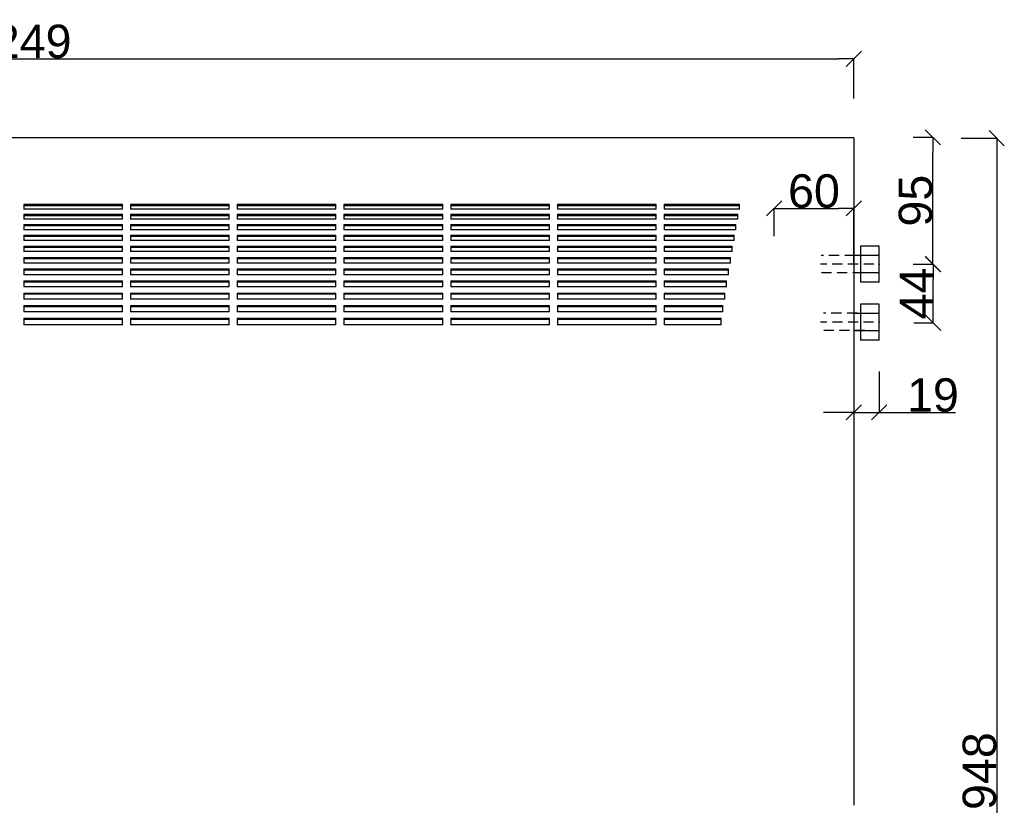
# Model space of a CAD drawing. Extents: x -170 to 4180, y -66 to 2750.
# Tile 3 of 6: x 625 to 1363, y 450 to 1039. Entities that reach past the tile are written whole.
import ezdxf

# ---------------------------------------------------------------- set-up
doc = ezdxf.new("R2010")
doc.units = 0
doc.header["$MEASUREMENT"] = 0
doc.linetypes.add('Achse', pattern=[11.5, 0, -4, 7.5, 0])
doc.layers.add('Viditelné hrany(ISO)', color=7, linetype='Continuous')
doc.layers.add('Čáry', color=7, linetype='Continuous')
doc.styles.add('GENERATED_STYLE_1', font='ARIAL.ttf')
doc.dimstyles.new('Peter', dxfattribs={"dimtxt": 25, "dimasz": 11.4, "dimexe": 0.18, "dimexo": 0, "dimgap": 0.09, "dimtad": 1, "dimdec": 0, "dimlfac": 0.9995, "dimzin": 0, "dimdsep": 46, "dimtxsty": 'GENERATED_STYLE_1', "dimblk": 'ARROWHEAD_6', "dimblk1": 'ARROWHEAD_6', "dimblk2": 'ARROWHEAD_6', "dimcen": 0.09, "dimclrd": 7, "dimclre": 7, "dimclrt": 7, "dimazin": 0, "dimtfac": 1, "dimtdec": 4, "dimtmove": 0, "dimatfit": 0, "dimfxl": 0, "dimtolj": 1, "dimtzin": 0, "dimarcsym": 0})

# ---------------------------------------------------------------- blocks, each defined once
blk = doc.blocks.new('ARROWHEAD_6')
at = {"color": 0, "linetype": 'Continuous'}
for p, q in [((0, 0), (-1, 0)), ((-0.5, -0.5), (0.5, 0.5))]:
    blk.add_line(p, q, dxfattribs=at)
blk = doc.blocks.new('*D81')
at = {"color": 7, "linetype": 'Continuous', "lineweight": -2}
for p, q in [((1330.48, 949.82), (1357.31, 949.82)), ((1357.13, 938.42), (1357.13, 12.81)), ((1330.48, 1.41), (1357.31, 1.41))]:
    blk.add_line(p, q, dxfattribs=at)
at = {"layer": 'Defpoints', "color": 0}
for p in [(1330.48, 949.82), (1330.48, 1.41), (1357.13, 1.41)]:
    blk.add_point(p, dxfattribs=at)
at = {"color": 7, "lineweight": -2, "xscale": 11.4, "yscale": 11.4, "zscale": 11.4}
for p, rotation in [((1357.13, 949.82), 90), ((1357.13, 1.41), 270)]:
    blk.add_blockref('ARROWHEAD_6', p, dxfattribs=dict(at, rotation=rotation))
at = {"color": 7, "linetype": 'Continuous', "lineweight": 0, "insert": (1344.28, 475.61), "char_height": 25, "attachment_point": 5, "rotation": 90, "style": 'GENERATED_STYLE_1'}
blk.add_mtext('\\A1;948', dxfattribs=at)
blk = doc.blocks.new('*D82')
at = {"color": 7, "linetype": 'Continuous', "lineweight": -2}
for p, q in [((0, 979.69), (0, 1009.57)), ((11.4, 1009.39), (1238.6, 1009.39)), ((1250, 979.69), (1250, 1009.57))]:
    blk.add_line(p, q, dxfattribs=at)
at = {"layer": 'Defpoints', "color": 0}
for p in [(1250, 1009.39), (0, 979.69), (1250, 979.69)]:
    blk.add_point(p, dxfattribs=at)
at = {"color": 7, "lineweight": -2, "xscale": 11.4, "yscale": 11.4, "zscale": 11.4, "rotation": 180}
blk.add_blockref('ARROWHEAD_6', (0, 1009.39), dxfattribs=at)
at = {"color": 7, "lineweight": -2, "xscale": 11.4, "yscale": 11.4, "zscale": 11.4}
blk.add_blockref('ARROWHEAD_6', (1250, 1009.39), dxfattribs=at)
at = {"color": 7, "linetype": 'Continuous', "lineweight": 0, "insert": (625, 1022.24), "char_height": 25, "attachment_point": 5, "style": 'GENERATED_STYLE_1'}
blk.add_mtext('\\A1;1249', dxfattribs=at)
blk = doc.blocks.new('*D94')
at = {"color": 7, "linetype": 'Continuous', "lineweight": -2}
for p, q in [((1294.57, 855.54), (1309.73, 855.54)), ((1309.55, 822.93), (1309.55, 844.14)), ((1294.97, 811.53), (1309.73, 811.53))]:
    blk.add_line(p, q, dxfattribs=at)
at = {"layer": 'Defpoints', "color": 0}
for p in [(1294.57, 855.54), (1309.55, 855.54), (1294.97, 811.53)]:
    blk.add_point(p, dxfattribs=at)
at = {"color": 7, "lineweight": -2, "xscale": 11.4, "yscale": 11.4, "zscale": 11.4}
for p, rotation in [((1309.55, 855.54), 90), ((1309.55, 811.53), 270)]:
    blk.add_blockref('ARROWHEAD_6', p, dxfattribs=dict(at, rotation=rotation))
at = {"color": 7, "linetype": 'Continuous', "lineweight": 0, "insert": (1296.96, 833.54), "char_height": 25, "attachment_point": 5, "rotation": 90, "style": 'GENERATED_STYLE_1'}
blk.add_mtext('\\A1;44', dxfattribs=at)
blk = doc.blocks.new('*D95')
at = {"color": 7, "linetype": 'Continuous', "lineweight": -2}
for p, q in [((1294.49, 950.54), (1309.42, 950.54)), ((1309.24, 866.94), (1309.24, 939.14)), ((1294.57, 855.54), (1309.42, 855.54))]:
    blk.add_line(p, q, dxfattribs=at)
at = {"layer": 'Defpoints', "color": 0}
for p in [(1294.49, 950.54), (1309.24, 950.54), (1294.57, 855.54)]:
    blk.add_point(p, dxfattribs=at)
at = {"color": 7, "lineweight": -2, "xscale": 11.4, "yscale": 11.4, "zscale": 11.4}
for p, rotation in [((1309.24, 950.54), 90), ((1309.24, 855.54), 270)]:
    blk.add_blockref('ARROWHEAD_6', p, dxfattribs=dict(at, rotation=rotation))
at = {"color": 7, "linetype": 'Continuous', "lineweight": 0, "insert": (1296.38, 903.04), "char_height": 25, "attachment_point": 5, "rotation": 90, "style": 'GENERATED_STYLE_1'}
blk.add_mtext('\\A1;95', dxfattribs=at)
blk = doc.blocks.new('*D96')
at = {"color": 7, "linetype": 'Continuous', "lineweight": -2}
for p, q in [((1190.36, 876.5), (1190.36, 897.46)), ((1201.76, 897.28), (1238.63, 897.28)), ((1250.03, 855.54), (1250.03, 897.46))]:
    blk.add_line(p, q, dxfattribs=at)
at = {"layer": 'Defpoints', "color": 0}
for p in [(1250.03, 897.28), (1190.36, 876.5), (1250.03, 855.54)]:
    blk.add_point(p, dxfattribs=at)
at = {"color": 7, "lineweight": -2, "xscale": 11.4, "yscale": 11.4, "zscale": 11.4, "rotation": 180}
blk.add_blockref('ARROWHEAD_6', (1190.36, 897.28), dxfattribs=at)
at = {"color": 7, "lineweight": -2, "xscale": 11.4, "yscale": 11.4, "zscale": 11.4}
blk.add_blockref('ARROWHEAD_6', (1250.03, 897.28), dxfattribs=at)
at = {"color": 7, "linetype": 'Continuous', "lineweight": 0, "insert": (1220.2, 910.13), "char_height": 25, "attachment_point": 5, "style": 'GENERATED_STYLE_1'}
blk.add_mtext('\\A1;60', dxfattribs=at)
blk = doc.blocks.new('*D102')
at = {"color": 7, "linetype": 'Continuous', "lineweight": -2}
for p, q in [((1250.07, 775.46), (1250.07, 744.25)), ((1269.07, 774.96), (1269.07, 744.25)), ((1250.07, 744.43), (1227.27, 744.43)), ((1250.07, 744.43), (1269.07, 744.43)), ((1269.07, 744.43), (1326.19, 744.43)), ((1269.07, 744.43), (1291.87, 744.43))]:
    blk.add_line(p, q, dxfattribs=at)
at = {"layer": 'Defpoints', "color": 0}
for p in [(1250.07, 775.46), (1269.07, 774.96), (1269.07, 744.43)]:
    blk.add_point(p, dxfattribs=at)
at = {"color": 7, "lineweight": -2, "xscale": 11.4, "yscale": 11.4, "zscale": 11.4}
blk.add_blockref('ARROWHEAD_6', (1250.07, 744.43), dxfattribs=at)
at = {"color": 7, "lineweight": -2, "xscale": 11.4, "yscale": 11.4, "zscale": 11.4, "rotation": 180}
blk.add_blockref('ARROWHEAD_6', (1269.07, 744.43), dxfattribs=at)
at = {"color": 7, "linetype": 'Continuous', "lineweight": 0, "insert": (1309.36, 757.28), "char_height": 25, "attachment_point": 5, "style": 'GENERATED_STYLE_1'}
blk.add_mtext('\\A1;19', dxfattribs=at)

msp = doc.modelspace()

# ---------------------------------------------------------------- linework, layer by layer
at = {"layer": 'Viditelné hrany(ISO)', "color": 7, "linetype": 'Continuous'}
for p, q in [((1250, 950), (0, 950)), ((1250, 950), (1250, 949.82)), ((1250, 950), (1250, 716)), ((628, 900.39), (702, 900.39)), ((628, 900.39), (628, 896.7)), ((702, 896.7), (702, 900.39)), ((708, 900.39), (782, 900.39)), ((708, 900.39), (708, 896.7)), ((782, 896.7), (782, 900.39)), ((788, 900.39), (862, 900.39)), ((788, 900.39), (788, 896.7)), ((862, 896.7), (862, 900.39)), ((868, 900.39), (942, 900.39)), ((868, 900.39), (868, 896.7)), ((942, 896.7), (942, 900.39)), ((948, 900.39), (1022, 900.39)), ((948, 900.39), (948, 896.7)), ((1022, 896.7), (1022, 900.39)), ((1028, 900.39), (1102, 900.39)), ((1028, 900.39), (1028, 896.7)), ((1102, 896.7), (1102, 900.39)), ((1108, 900.39), (1164.51, 900.39)), ((1108, 900.39), (1108, 896.7)), ((1164.51, 896.7), (1164.51, 900.39)), ((702, 899.2), (628, 899.2)), ((702, 896.7), (628, 896.7)), ((628, 892.94), (702, 892.94)), ((628, 892.94), (628, 889.12)), ((702, 889.12), (702, 892.94)), ((782, 899.2), (708, 899.2)), ((782, 896.7), (708, 896.7)), ((708, 892.94), (782, 892.94)), ((708, 892.94), (708, 889.12)), ((782, 889.12), (782, 892.94)), ((862, 899.2), (788, 899.2)), ((862, 896.7), (788, 896.7)), ((788, 892.94), (862, 892.94)), ((788, 892.94), (788, 889.12)), ((862, 889.12), (862, 892.94)), ((942, 899.2), (868, 899.2)), ((942, 896.7), (868, 896.7)), ((868, 892.94), (942, 892.94)), ((868, 892.94), (868, 889.12)), ((942, 889.12), (942, 892.94)), ((1022, 899.2), (948, 899.2)), ((1022, 896.7), (948, 896.7)), ((948, 892.94), (1022, 892.94)), ((948, 892.94), (948, 889.12)), ((1022, 889.12), (1022, 892.94)), ((1102, 899.2), (1028, 899.2)), ((1102, 896.7), (1028, 896.7)), ((1028, 892.94), (1102, 892.94)), ((1028, 892.94), (1028, 889.12)), ((1102, 889.12), (1102, 892.94)), ((1164.51, 899.2), (1108, 899.2)), ((1164.51, 896.7), (1108, 896.7)), ((1108, 892.94), (1163.12, 892.94)), ((1108, 892.94), (1108, 889.12)), ((1163.12, 889.12), (1163.12, 892.94)), ((702, 891.78), (628, 891.78)), ((702, 889.12), (628, 889.12)), ((782, 891.78), (708, 891.78)), ((782, 889.12), (708, 889.12)), ((862, 891.78), (788, 891.78)), ((862, 889.12), (788, 889.12)), ((942, 891.78), (868, 891.78)), ((942, 889.12), (868, 889.12)), ((1022, 891.78), (948, 891.78)), ((1022, 889.12), (948, 889.12)), ((1102, 891.78), (1028, 891.78)), ((1102, 889.12), (1028, 889.12)), ((1163.12, 891.78), (1108, 891.78)), ((1163.12, 889.12), (1108, 889.12)), ((628, 885.23), (702, 885.23)), ((628, 885.23), (628, 881.28)), ((702, 884.09), (628, 884.09)), ((702, 881.28), (628, 881.28)), ((702, 881.28), (702, 885.23)), ((708, 885.23), (782, 885.23)), ((708, 885.23), (708, 881.28)), ((782, 884.09), (708, 884.09)), ((782, 881.28), (708, 881.28)), ((782, 881.28), (782, 885.23)), ((788, 885.23), (862, 885.23)), ((788, 885.23), (788, 881.28)), ((862, 884.09), (788, 884.09)), ((862, 881.28), (788, 881.28)), ((862, 881.28), (862, 885.23)), ((868, 885.23), (942, 885.23)), ((868, 885.23), (868, 881.28)), ((942, 884.09), (868, 884.09)), ((942, 881.28), (868, 881.28)), ((942, 881.28), (942, 885.23)), ((948, 885.23), (1022, 885.23)), ((948, 885.23), (948, 881.28)), ((1022, 884.09), (948, 884.09)), ((1022, 881.28), (948, 881.28)), ((1022, 881.28), (1022, 885.23)), ((1028, 885.23), (1102, 885.23)), ((1028, 885.23), (1028, 881.28)), ((1102, 884.09), (1028, 884.09)), ((1102, 881.28), (1028, 881.28)), ((1102, 881.28), (1102, 885.23)), ((1108, 885.23), (1161.73, 885.23)), ((1108, 885.23), (1108, 881.28)), ((1161.73, 884.09), (1108, 884.09)), ((1161.73, 881.28), (1108, 881.28)), ((1161.73, 881.28), (1161.73, 885.23)), ((628, 877.26), (702, 877.26)), ((628, 877.26), (628, 873.18)), ((702, 876.15), (628, 876.15)), ((702, 873.18), (628, 873.18)), ((702, 873.18), (702, 877.26)), ((708, 877.26), (782, 877.26)), ((708, 877.26), (708, 873.18)), ((782, 876.15), (708, 876.15)), ((782, 873.18), (708, 873.18)), ((782, 873.18), (782, 877.26)), ((788, 877.26), (862, 877.26)), ((788, 877.26), (788, 873.18)), ((862, 876.15), (788, 876.15)), ((862, 873.18), (788, 873.18)), ((862, 873.18), (862, 877.26)), ((868, 877.26), (942, 877.26)), ((868, 877.26), (868, 873.18)), ((942, 876.15), (868, 876.15)), ((942, 873.18), (868, 873.18)), ((942, 873.18), (942, 877.26)), ((948, 877.26), (1022, 877.26)), ((948, 877.26), (948, 873.18)), ((1022, 876.15), (948, 876.15)), ((1022, 873.18), (948, 873.18)), ((1022, 873.18), (1022, 877.26)), ((1028, 877.26), (1102, 877.26)), ((1028, 877.26), (1028, 873.18)), ((1102, 876.15), (1028, 876.15)), ((1102, 873.18), (1028, 873.18)), ((1102, 873.18), (1102, 877.26)), ((1108, 877.26), (1160.34, 877.26)), ((1108, 877.26), (1108, 873.18)), ((1160.34, 876.15), (1108, 876.15)), ((1160.34, 873.18), (1108, 873.18)), ((1160.34, 873.18), (1160.34, 877.26)), ((628, 869.04), (702, 869.04)), ((628, 869.04), (628, 864.84)), ((702, 867.96), (628, 867.96)), ((702, 864.84), (628, 864.84)), ((702, 864.84), (702, 869.04)), ((708, 869.04), (782, 869.04)), ((708, 869.04), (708, 864.84)), ((782, 867.96), (708, 867.96)), ((782, 864.84), (708, 864.84)), ((782, 864.84), (782, 869.04)), ((788, 869.04), (862, 869.04)), ((788, 869.04), (788, 864.84)), ((862, 867.96), (788, 867.96)), ((862, 864.84), (788, 864.84)), ((862, 864.84), (862, 869.04)), ((868, 869.04), (942, 869.04)), ((868, 869.04), (868, 864.84)), ((942, 867.96), (868, 867.96)), ((942, 864.84), (868, 864.84)), ((942, 864.84), (942, 869.04)), ((948, 869.04), (1022, 869.04)), ((948, 869.04), (948, 864.84)), ((1022, 867.96), (948, 867.96)), ((1022, 864.84), (948, 864.84)), ((1022, 864.84), (1022, 869.04)), ((1028, 869.04), (1102, 869.04)), ((1028, 869.04), (1028, 864.84)), ((1102, 867.96), (1028, 867.96)), ((1102, 864.84), (1028, 864.84)), ((1102, 864.84), (1102, 869.04)), ((1108, 869.04), (1158.94, 869.04)), ((1108, 869.04), (1108, 864.84)), ((1158.94, 867.96), (1108, 867.96)), ((1158.94, 864.84), (1108, 864.84)), ((1158.94, 864.84), (1158.94, 869.04)), ((628, 860.58), (702, 860.58)), ((628, 860.58), (628, 856.27)), ((702, 859.54), (628, 859.54)), ((702, 856.27), (628, 856.27)), ((702, 856.27), (702, 860.58)), ((708, 860.58), (782, 860.58)), ((708, 860.58), (708, 856.27)), ((782, 859.54), (708, 859.54)), ((782, 856.27), (708, 856.27)), ((782, 856.27), (782, 860.58)), ((788, 860.58), (862, 860.58)), ((788, 860.58), (788, 856.27)), ((862, 859.54), (788, 859.54)), ((862, 856.27), (788, 856.27)), ((862, 856.27), (862, 860.58)), ((868, 860.58), (942, 860.58)), ((868, 860.58), (868, 856.27)), ((942, 859.54), (868, 859.54)), ((942, 856.27), (868, 856.27)), ((942, 856.27), (942, 860.58)), ((948, 860.58), (1022, 860.58)), ((948, 860.58), (948, 856.27)), ((1022, 859.54), (948, 859.54)), ((1022, 856.27), (948, 856.27)), ((1022, 856.27), (1022, 860.58)), ((1028, 860.58), (1102, 860.58)), ((1028, 860.58), (1028, 856.27)), ((1102, 859.54), (1028, 859.54)), ((1102, 856.27), (1028, 856.27)), ((1102, 856.27), (1102, 860.58)), ((1108, 860.58), (1157.55, 860.58)), ((1108, 860.58), (1108, 856.27)), ((1157.55, 859.54), (1108, 859.54)), ((1157.55, 856.27), (1108, 856.27)), ((1157.55, 856.27), (1157.55, 860.58)), ((628, 851.89), (702, 851.89)), ((628, 851.89), (628, 847.46)), ((702, 850.87), (628, 850.87)), ((702, 847.46), (702, 851.89)), ((708, 851.89), (782, 851.89)), ((708, 851.89), (708, 847.46)), ((782, 850.87), (708, 850.87)), ((782, 847.46), (782, 851.89)), ((788, 851.89), (862, 851.89)), ((788, 851.89), (788, 847.46)), ((862, 850.87), (788, 850.87)), ((862, 847.46), (862, 851.89)), ((868, 851.89), (942, 851.89)), ((868, 851.89), (868, 847.46)), ((942, 850.87), (868, 850.87)), ((942, 847.46), (942, 851.89)), ((948, 851.89), (1022, 851.89)), ((948, 851.89), (948, 847.46)), ((1022, 850.87), (948, 850.87)), ((1022, 847.46), (1022, 851.89)), ((1028, 851.89), (1102, 851.89)), ((1028, 851.89), (1028, 847.46)), ((1102, 850.87), (1028, 850.87)), ((1102, 847.46), (1102, 851.89)), ((1108, 851.89), (1156.16, 851.89)), ((1108, 851.89), (1108, 847.46)), ((1156.16, 850.87), (1108, 850.87)), ((1156.16, 847.46), (1156.16, 851.89)), ((702, 847.46), (628, 847.46)), ((628, 842.97), (702, 842.97)), ((628, 842.97), (628, 838.42)), ((702, 841.98), (628, 841.98)), ((702, 838.42), (702, 842.97)), ((782, 847.46), (708, 847.46)), ((708, 842.97), (782, 842.97)), ((708, 842.97), (708, 838.42)), ((782, 841.98), (708, 841.98)), ((782, 838.42), (782, 842.97)), ((862, 847.46), (788, 847.46)), ((788, 842.97), (862, 842.97)), ((788, 842.97), (788, 838.42)), ((862, 841.98), (788, 841.98)), ((862, 838.42), (862, 842.97)), ((942, 847.46), (868, 847.46)), ((868, 842.97), (942, 842.97)), ((868, 842.97), (868, 838.42)), ((942, 841.98), (868, 841.98)), ((942, 838.42), (942, 842.97)), ((1022, 847.46), (948, 847.46)), ((948, 842.97), (1022, 842.97)), ((948, 842.97), (948, 838.42)), ((1022, 841.98), (948, 841.98)), ((1022, 838.42), (1022, 842.97)), ((1102, 847.46), (1028, 847.46)), ((1028, 842.97), (1102, 842.97)), ((1028, 842.97), (1028, 838.42)), ((1102, 841.98), (1028, 841.98)), ((1102, 838.42), (1102, 842.97)), ((1156.16, 847.46), (1108, 847.46)), ((1108, 842.97), (1154.77, 842.97)), ((1108, 842.97), (1108, 838.42)), ((1154.77, 841.98), (1108, 841.98)), ((1154.77, 838.42), (1154.77, 842.97)), ((702, 838.42), (628, 838.42)), ((628, 833.82), (702, 833.82)), ((628, 833.82), (628, 829.17)), ((702, 829.17), (702, 833.82)), ((782, 838.42), (708, 838.42)), ((708, 833.82), (782, 833.82)), ((708, 833.82), (708, 829.17)), ((782, 829.17), (782, 833.82)), ((862, 838.42), (788, 838.42)), ((788, 833.82), (862, 833.82)), ((788, 833.82), (788, 829.17)), ((862, 829.17), (862, 833.82)), ((942, 838.42), (868, 838.42)), ((868, 833.82), (942, 833.82)), ((868, 833.82), (868, 829.17)), ((942, 829.17), (942, 833.82)), ((1022, 838.42), (948, 838.42)), ((948, 833.82), (1022, 833.82)), ((948, 833.82), (948, 829.17)), ((1022, 829.17), (1022, 833.82)), ((1102, 838.42), (1028, 838.42)), ((1028, 833.82), (1102, 833.82)), ((1028, 833.82), (1028, 829.17)), ((1102, 829.17), (1102, 833.82)), ((1154.77, 838.42), (1108, 838.42)), ((1108, 833.82), (1153.38, 833.82)), ((1108, 833.82), (1108, 829.17)), ((1153.38, 829.17), (1153.38, 833.82)), ((702, 832.87), (628, 832.87)), ((702, 829.17), (628, 829.17)), ((782, 832.87), (708, 832.87)), ((782, 829.17), (708, 829.17)), ((862, 832.87), (788, 832.87)), ((862, 829.17), (788, 829.17)), ((942, 832.87), (868, 832.87)), ((942, 829.17), (868, 829.17)), ((1022, 832.87), (948, 832.87)), ((1022, 829.17), (948, 829.17)), ((1102, 832.87), (1028, 832.87)), ((1102, 829.17), (1028, 829.17)), ((1153.38, 832.87), (1108, 832.87)), ((1153.38, 829.17), (1108, 829.17)), ((628, 824.47), (702, 824.47)), ((628, 824.47), (628, 819.71)), ((702, 823.54), (628, 823.54)), ((702, 819.71), (628, 819.71)), ((702, 819.71), (702, 824.47)), ((708, 824.47), (782, 824.47)), ((708, 824.47), (708, 819.71)), ((782, 823.54), (708, 823.54)), ((782, 819.71), (708, 819.71)), ((782, 819.71), (782, 824.47)), ((788, 824.47), (862, 824.47)), ((788, 824.47), (788, 819.71)), ((862, 823.54), (788, 823.54)), ((862, 819.71), (788, 819.71)), ((862, 819.71), (862, 824.47)), ((868, 824.47), (942, 824.47)), ((868, 824.47), (868, 819.71)), ((942, 823.54), (868, 823.54)), ((942, 819.71), (868, 819.71)), ((942, 819.71), (942, 824.47)), ((948, 824.47), (1022, 824.47)), ((948, 824.47), (948, 819.71)), ((1022, 823.54), (948, 823.54)), ((1022, 819.71), (948, 819.71)), ((1022, 819.71), (1022, 824.47)), ((1028, 824.47), (1102, 824.47)), ((1028, 824.47), (1028, 819.71)), ((1102, 823.54), (1028, 823.54)), ((1102, 819.71), (1028, 819.71)), ((1102, 819.71), (1102, 824.47)), ((1108, 824.47), (1151.98, 824.47)), ((1108, 824.47), (1108, 819.71)), ((1151.98, 823.54), (1108, 823.54)), ((1151.98, 819.71), (1108, 819.71)), ((1151.98, 819.71), (1151.98, 824.47)), ((628, 814.9), (702, 814.9)), ((628, 814.9), (628, 810.04)), ((702, 814.01), (628, 814.01)), ((702, 810.04), (702, 814.9)), ((708, 814.9), (782, 814.9)), ((708, 814.9), (708, 810.04)), ((782, 814.01), (708, 814.01)), ((782, 810.04), (782, 814.9)), ((788, 814.9), (862, 814.9)), ((788, 814.9), (788, 810.04)), ((862, 814.01), (788, 814.01)), ((862, 810.04), (862, 814.9)), ((868, 814.9), (942, 814.9)), ((868, 814.9), (868, 810.04)), ((942, 814.01), (868, 814.01)), ((942, 810.04), (942, 814.9)), ((948, 814.9), (1022, 814.9)), ((948, 814.9), (948, 810.04)), ((1022, 814.01), (948, 814.01)), ((1022, 810.04), (1022, 814.9)), ((1028, 814.9), (1102, 814.9)), ((1028, 814.9), (1028, 810.04)), ((1102, 814.01), (1028, 814.01)), ((1102, 810.04), (1102, 814.9)), ((1108, 814.9), (1150.59, 814.9)), ((1108, 814.9), (1108, 810.04)), ((1150.59, 814.01), (1108, 814.01)), ((1150.59, 810.04), (1150.59, 814.9)), ((702, 810.04), (628, 810.04)), ((782, 810.04), (708, 810.04)), ((862, 810.04), (788, 810.04)), ((942, 810.04), (868, 810.04)), ((1022, 810.04), (948, 810.04)), ((1102, 810.04), (1028, 810.04)), ((1150.59, 810.04), (1108, 810.04)), ((1250, 716), (1250, 450))]:
    msp.add_line(p, q, dxfattribs=at)
at = {"layer": 'Čáry', "color": 1, "linetype": 'Continuous'}
for p, q in [((1269.12, 869.04), (1255.12, 869.04)), ((1255.12, 869.04), (1255.12, 842.04)), ((1269.12, 842.04), (1269.12, 869.04)), ((1269.12, 862.04), (1250, 862.04)), ((1269.12, 849.04), (1250, 849.04)), ((1269.12, 842.04), (1255.12, 842.04)), ((1269.03, 825.54), (1255.03, 825.54)), ((1255.03, 825.54), (1255.03, 798.54)), ((1269.03, 798.54), (1269.03, 825.54)), ((1269.03, 818.54), (1250, 818.54)), ((1269.03, 805.54), (1250, 805.54)), ((1269.03, 798.54), (1255.03, 798.54))]:
    msp.add_line(p, q, dxfattribs=at)
at = {"layer": 'Čáry', "color": 1, "linetype": 'Achse'}
for p, q in [((1254.9, 862.05), (1225.54, 861.99)), ((1260.8, 849.1), (1224.94, 849.07)), ((1269.12, 855.54), (1225.12, 855.54)), ((1269.03, 812.04), (1225.03, 812.04)), ((1256.63, 818.82), (1227.28, 818.76)), ((1262.53, 805.87), (1226.68, 805.84))]:
    msp.add_line(p, q, dxfattribs=at)

# ---------------------------------------------------------------- dimensions: what is measured, and where the dimension line sits
at = {"linetype": 'Continuous', "lineweight": 0}
dim = msp.add_linear_dim(base=(1250, 1009.39), p1=(0, 979.69), p2=(1250, 979.69), dimstyle='Peter', dxfattribs=at)
dim.commit()
dim.dimension.update_dxf_attribs({"geometry": '*D82', "text_midpoint": (625, 1022.24)})
for base, p1, p2, angle, picture, middle in [((1309.24, 950.54), (1294.57, 855.54), (1294.49, 950.54), 90, '*D95', (1296.38, 903.04)), ((1357.13, 1.41), (1330.48, 949.82), (1330.48, 1.41), 90, '*D81', (1344.28, 475.61)), ((1250.03, 897.28), (1190.36, 876.5), (1250.03, 855.54), 180, '*D96', (1220.2, 910.13)), ((1309.55, 855.54), (1294.97, 811.53), (1294.57, 855.54), 90, '*D94', (1296.96, 833.54))]:
    dim = msp.add_linear_dim(base=base, p1=p1, p2=p2, angle=angle, dimstyle='Peter', dxfattribs=at)
    dim.commit()
    dim.dimension.update_dxf_attribs({"geometry": picture, "text_midpoint": middle})
dim = msp.add_linear_dim(base=(1269.07, 744.43), p1=(1250.07, 775.46), p2=(1269.07, 774.96), dimstyle='Peter', dxfattribs=at)
dim.commit()
dim.dimension.update_dxf_attribs({"geometry": '*D102', "text_midpoint": (1309.36, 744.43), "dimtype": 160})

doc.saveas('drawing.dxf')
